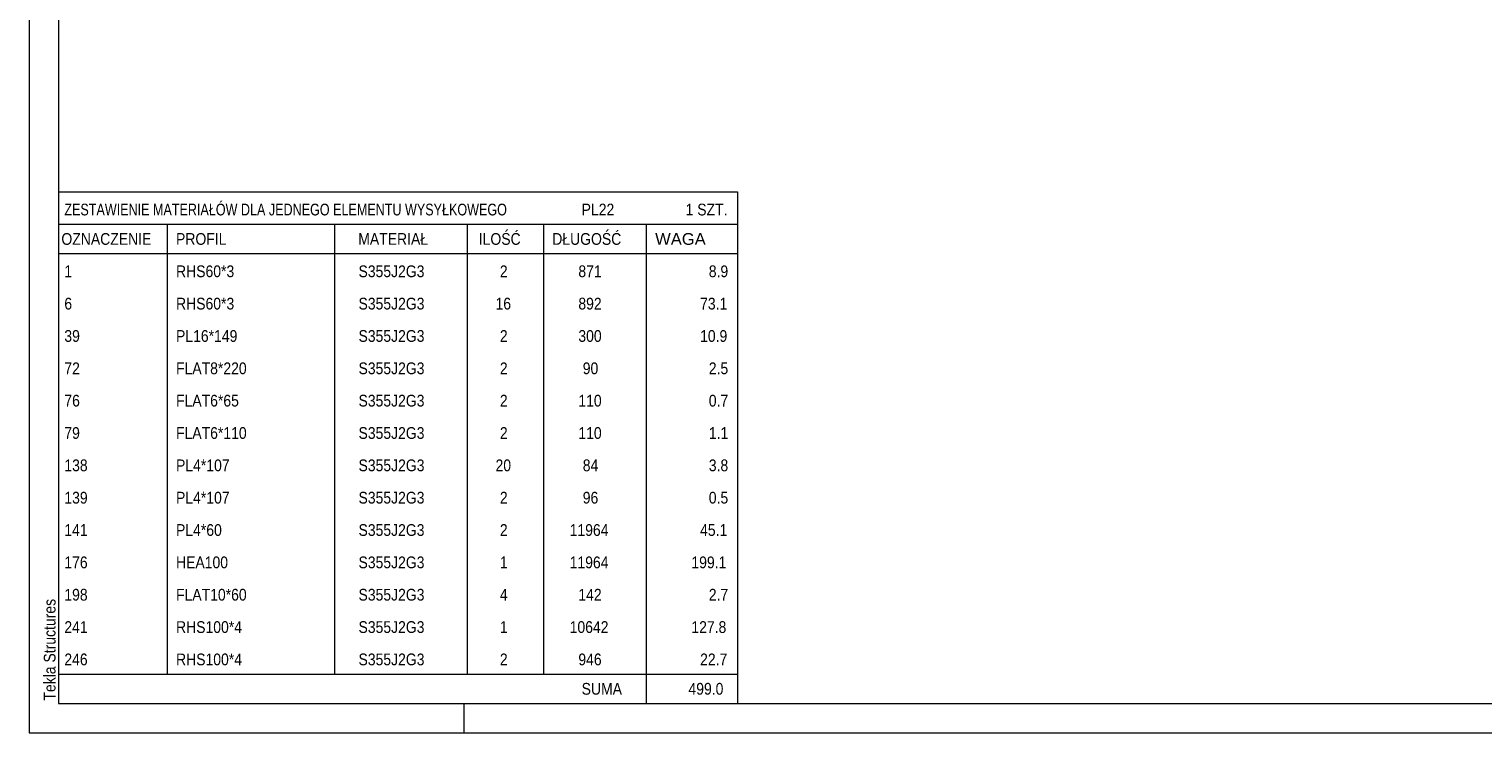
# Model space of a CAD drawing. Header units: millimetres. Extents: x 0 to 914, y 0 to 610.
# Tile 1 of 12: x 0 to 247, y 0 to 120. Entities that reach past the tile are written whole.
import ezdxf

# ---------------------------------------------------------------- set-up
doc = ezdxf.new("R2010")
doc.units = ezdxf.units.MM
doc.linetypes.add('XKITLINE00', pattern=[0])
doc.layers.add('Arkusz rysunku', color=3, linetype='Continuous', lineweight=0)
doc.layers.add('Inny typ obiektu', color=7, linetype='Continuous', lineweight=0)
doc.styles.add('ARIAL', font='ARIAL.TTF')

msp = doc.modelspace()

# ---------------------------------------------------------------- linework, layer by layer
at = {"layer": 'Arkusz rysunku', "linetype": 'XKITLINE00', "lineweight": 0}
for p, q in [((0, 610), (0, 0)), ((5, 605), (5, 5)), ((5, 5), (909, 5)), ((74, 0), (74, 5)), ((0, 0), (914, 0))]:
    msp.add_line(p, q, dxfattribs=at)
at = {"layer": 'Inny typ obiektu', "linetype": 'XKITLINE00', "lineweight": 0}
for p, q in [((5, 92), (5, 86.5)), ((5, 92), (120.5, 92)), ((120.5, 92), (120.5, 86.5)), ((5, 86.5), (5, 81.5)), ((5, 86.5), (120.5, 86.5)), ((23.5, 86.5), (23.5, 81.5)), ((52, 81.5), (52, 86.5)), ((74.5, 86.5), (74.5, 81.5)), ((87.5, 86.5), (87.5, 81.5)), ((105, 86.5), (105, 81.5)), ((120.5, 86.5), (120.5, 81.5)), ((5, 81.5), (120.5, 81.5)), ((5, 81.5), (5, 76)), ((23.5, 81.5), (23.5, 76)), ((52, 76), (52, 81.5)), ((74.5, 81.5), (74.5, 76)), ((87.5, 81.5), (87.5, 76)), ((105, 81.5), (105, 76)), ((120.5, 81.5), (120.5, 76)), ((5, 76), (5, 70.5)), ((23.5, 76), (23.5, 70.5)), ((52, 70.5), (52, 76)), ((74.5, 76), (74.5, 70.5)), ((87.5, 76), (87.5, 70.5)), ((105, 76), (105, 70.5)), ((120.5, 76), (120.5, 70.5)), ((5, 70.5), (5, 65)), ((23.5, 70.5), (23.5, 65)), ((52, 65), (52, 70.5)), ((74.5, 70.5), (74.5, 65)), ((87.5, 70.5), (87.5, 65)), ((105, 70.5), (105, 65)), ((120.5, 70.5), (120.5, 65)), ((5, 65), (5, 59.5)), ((23.5, 65), (23.5, 59.5)), ((52, 59.5), (52, 65)), ((74.5, 65), (74.5, 59.5)), ((87.5, 65), (87.5, 59.5)), ((105, 65), (105, 59.5)), ((120.5, 65), (120.5, 59.5)), ((5, 59.5), (5, 54)), ((23.5, 59.5), (23.5, 54)), ((52, 54), (52, 59.5)), ((74.5, 59.5), (74.5, 54)), ((87.5, 59.5), (87.5, 54)), ((105, 59.5), (105, 54)), ((120.5, 59.5), (120.5, 54)), ((5, 54), (5, 48.5)), ((23.5, 54), (23.5, 48.5)), ((52, 48.5), (52, 54)), ((74.5, 54), (74.5, 48.5)), ((87.5, 54), (87.5, 48.5)), ((105, 54), (105, 48.5)), ((120.5, 54), (120.5, 48.5)), ((5, 48.5), (5, 43)), ((23.5, 48.5), (23.5, 43)), ((52, 43), (52, 48.5)), ((74.5, 48.5), (74.5, 43)), ((87.5, 48.5), (87.5, 43)), ((105, 48.5), (105, 43)), ((120.5, 48.5), (120.5, 43)), ((5, 43), (5, 37.5)), ((23.5, 43), (23.5, 37.5)), ((52, 37.5), (52, 43)), ((74.5, 43), (74.5, 37.5)), ((87.5, 43), (87.5, 37.5)), ((105, 43), (105, 37.5)), ((120.5, 43), (120.5, 37.5)), ((5, 37.5), (5, 32)), ((23.5, 37.5), (23.5, 32)), ((52, 32), (52, 37.5)), ((74.5, 37.5), (74.5, 32)), ((87.5, 37.5), (87.5, 32)), ((105, 37.5), (105, 32)), ((120.5, 37.5), (120.5, 32)), ((5, 32), (5, 26.5)), ((23.5, 32), (23.5, 26.5)), ((52, 26.5), (52, 32)), ((74.5, 32), (74.5, 26.5)), ((87.5, 32), (87.5, 26.5)), ((105, 32), (105, 26.5)), ((120.5, 32), (120.5, 26.5)), ((5, 26.5), (5, 21)), ((23.5, 26.5), (23.5, 21)), ((52, 21), (52, 26.5)), ((74.5, 26.5), (74.5, 21)), ((87.5, 26.5), (87.5, 21)), ((105, 26.5), (105, 21)), ((120.5, 26.5), (120.5, 21)), ((5, 21), (5, 15.5)), ((23.5, 21), (23.5, 15.5)), ((52, 15.5), (52, 21)), ((74.5, 21), (74.5, 15.5)), ((87.5, 21), (87.5, 15.5)), ((105, 21), (105, 15.5)), ((120.5, 21), (120.5, 15.5)), ((5, 15.5), (5, 10)), ((23.5, 15.5), (23.5, 10)), ((52, 10), (52, 15.5)), ((74.5, 15.5), (74.5, 10)), ((87.5, 15.5), (87.5, 10)), ((105, 15.5), (105, 10)), ((120.5, 15.5), (120.5, 10)), ((5, 10), (5, 5)), ((5, 10), (120.5, 10)), ((105, 10), (105, 5)), ((120.5, 10), (120.5, 5)), ((5, 5), (120.5, 5))]:
    msp.add_line(p, q, dxfattribs=at)

# ---------------------------------------------------------------- texts
at = {"layer": 'Arkusz rysunku', "style": 'ARIAL', "width": 0.85}
msp.add_text('Tekla Structures', height=2, rotation=90, dxfattribs=at).set_placement((4.5, 5.5))
at = {"layer": 'Inny typ obiektu', "style": 'ARIAL'}
for s, width, p in [('ZESTAWIENIE MATERIAŁÓW DLA JEDNEGO ELEMENTU WYSYŁKOWEGO', 0.765, (6, 88)), ('PL22', 0.85, (94, 88)), ('1', 0.85, (111.69, 88)), (' SZT.', 0.85, (113, 88)), ('OZNACZENIE', 0.85, (5.5, 83)), ('PROFIL', 0.85, (25, 83)), ('MATERIAŁ', 0.85, (56, 83)), ('ILOŚĆ', 0.85, (76.5, 83)), ('DŁUGOŚĆ', 0.85, (89, 83)), ('WAGA', 1.008832, (106.5, 83)), ('1', 0.85, (6, 77.5)), ('RHS60*3', 0.85, (25, 77.5)), ('S355J2G3', 0.85, (56.04, 77.5)), ('2', 0.85, (80.09, 77.5)), ('871', 0.85, (93.44, 77.5)), ('8.9', 0.85, (115.63, 77.5)), ('6', 0.85, (6, 72)), ('RHS60*3', 0.85, (25, 72)), ('S355J2G3', 0.85, (56.04, 72)), ('16', 0.85, (79.35, 72)), ('892', 0.85, (93.44, 72)), ('73.1', 0.85, (114.15, 72)), ('39', 0.85, (6, 66.5)), ('PL16*149', 0.85, (25, 66.5)), ('S355J2G3', 0.85, (56.04, 66.5)), ('2', 0.85, (80.09, 66.5)), ('300', 0.85, (93.44, 66.5)), ('10.9', 0.85, (114.15, 66.5)), ('72', 0.85, (6, 61)), ('FLAT8*220', 0.85, (25, 61)), ('S355J2G3', 0.85, (56.04, 61)), ('2', 0.85, (80.09, 61)), ('90', 0.85, (94.19, 61)), ('2.5', 0.85, (115.63, 61)), ('76', 0.85, (6, 55.5)), ('FLAT6*65', 0.85, (25, 55.5)), ('S355J2G3', 0.85, (56.04, 55.5)), ('2', 0.85, (80.09, 55.5)), ('110', 0.85, (93.44, 55.5)), ('0.7', 0.85, (115.63, 55.5)), ('79', 0.85, (6, 50)), ('FLAT6*110', 0.85, (25, 50)), ('S355J2G3', 0.85, (56.04, 50)), ('2', 0.85, (80.09, 50)), ('110', 0.85, (93.44, 50)), ('1.1', 0.85, (115.63, 50)), ('138', 0.85, (6, 44.5)), ('PL4*107', 0.85, (25, 44.5)), ('S355J2G3', 0.85, (56.04, 44.5)), ('20', 0.85, (79.35, 44.5)), ('84', 0.85, (94.19, 44.5)), ('3.8', 0.85, (115.63, 44.5)), ('139', 0.85, (6, 39)), ('PL4*107', 0.85, (25, 39)), ('S355J2G3', 0.85, (56.04, 39)), ('2', 0.85, (80.09, 39)), ('96', 0.85, (94.19, 39)), ('0.5', 0.85, (115.63, 39)), ('141', 0.85, (6, 33.5)), ('PL4*60', 0.85, (25, 33.5)), ('S355J2G3', 0.85, (56.04, 33.5)), ('2', 0.85, (80.09, 33.5)), ('11964', 0.85, (91.96, 33.5)), ('45.1', 0.85, (114.15, 33.5)), ('176', 0.85, (6, 28)), ('HEA100', 0.85, (25, 28)), ('S355J2G3', 0.85, (56.04, 28)), ('1', 0.85, (80.09, 28)), ('11964', 0.85, (91.96, 28)), ('199.1', 0.85, (112.67, 28)), ('198', 0.85, (6, 22.5)), ('FLAT10*60', 0.85, (25, 22.5)), ('S355J2G3', 0.85, (56.04, 22.5)), ('4', 0.85, (80.09, 22.5)), ('142', 0.85, (93.44, 22.5)), ('2.7', 0.85, (115.63, 22.5)), ('241', 0.85, (6, 17)), ('RHS100*4', 0.85, (25, 17)), ('S355J2G3', 0.85, (56.04, 17)), ('1', 0.85, (80.09, 17)), ('10642', 0.85, (91.96, 17)), ('127.8', 0.85, (112.67, 17)), ('246', 0.85, (6, 11.5)), ('RHS100*4', 0.85, (25, 11.5)), ('S355J2G3', 0.85, (56.04, 11.5)), ('2', 0.85, (80.09, 11.5)), ('946', 0.85, (93.44, 11.5)), ('22.7', 0.85, (114.15, 11.5)), ('SUMA', 0.85, (94, 6.5)), ('499.0', 0.85, (112.17, 6.5))]:
    msp.add_text(s, height=2, dxfattribs=dict(at, width=width)).set_placement(p)

doc.saveas('drawing.dxf')
